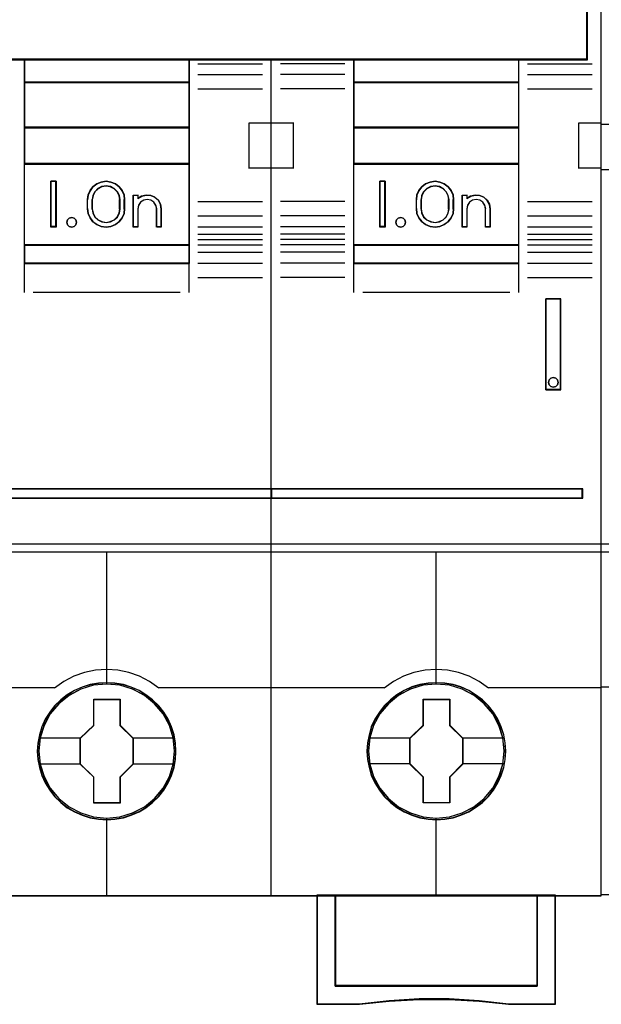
# Model space of a CAD drawing. Header units: millimetres. Extents: x 203 to 3426, y 719 to 2381.
# Tile 123 of 185: x 3360.58 to 3363.87, y 2271.93 to 2277.5. Entities that reach past the tile are written whole.
import ezdxf

# ---------------------------------------------------------------- set-up
doc = ezdxf.new("R2010")
doc.units = ezdxf.units.MM
doc.layers.add('45', color=7, linetype='Continuous')
doc.layers.add('E_Legrand_obudowy', color=7, linetype='Continuous')

# ---------------------------------------------------------------- blocks, each defined once
blk = doc.blocks.new('XL3 160 wnękowa 6x24M')
at = {"layer": 'E_Legrand_obudowy'}
blk.add_lwpolyline([(-215.641, -475.002), (215.545, -475.002), (215.545, -520.115), (-215.641, -520.115), (-215.641, -475.002)], dxfattribs=at)
blk = doc.blocks.new('S303 TX3')
at = {"layer": '45', "color": 7}
for points in [[(18.022415, 41.022856), (0, 41.022856), (0, -41.022856), (18.022415, -41.022856), (36.033684, -41.022856), (54.056099, -41.022856), (54.056099, 41.022856), (36.033684, 41.022856), (18.022415, 41.022856)], [(22.525343, 4.693586), (31.530954, 4.693586), (36.033759, 4.693586), (40.542137, 4.693586), (49.553321, 4.693586), (53.298228, 4.693586), (53.298228, 8.105613), (53.298228, 8.742598), (45.797268, 8.986314), (38.290735, 9.152484), (30.784202, 9.23003), (23.272096, 9.23003), (15.765563, 9.152484), (8.253457, 8.986314), (0.752496, 8.742598), (0.752496, 8.105613), (0.752496, 4.693586), (4.502977, 4.693586), (13.508587, 4.693586), (18.022538, 4.693586), (22.525343, 4.693586)], [(22.512177, 4.725912), (22.512177, 3.440047), (31.545714, 3.440047), (31.545714, 4.725912), (22.512177, 4.725912)], [(40.518335, 4.725912), (40.518335, 3.440047), (49.557247, 3.440047), (49.557247, 4.725912), (40.518335, 4.725912)], [(22.512177, 3.472374), (22.512177, 0.965297), (31.545714, 0.965297), (31.545714, 3.472374), (22.512177, 3.472374)], [(49.557247, 3.472374), (40.518335, 3.472374), (40.518335, 0.965297), (49.557247, 0.965297), (49.557247, 3.472374)], [(31.545714, -1.008398), (31.545714, 0.997623), (22.512177, 0.997623), (22.512177, -1.008398), (31.545714, -1.008398)], [(49.557247, 0.997623), (40.518335, 0.997623), (40.518335, -1.008398), (49.557247, -1.008398), (49.557247, 0.997623)], [(22.512177, -0.976072), (22.512177, -5.451456), (31.545714, -5.451456), (31.545714, -0.976072), (22.512177, -0.976072)], [(40.518335, -0.976072), (40.518335, -5.451456), (49.557247, -5.451456), (49.557247, -0.976072), (40.518335, -0.976072)], [(24.260835, -1.954838), (24.260835, -4.461915), (23.970586, -4.461915), (23.970586, -1.954838), (24.260835, -1.954838)], [(27.504776, -2.09412), (27.708724, -2.250116), (27.878682, -2.461824), (27.980656, -2.701389), (28.008982, -2.957668), (28.008982, -3.459084), (27.980656, -3.720934), (27.878682, -3.960499), (27.708724, -4.166637), (27.504776, -4.322633), (27.26117, -4.428487), (27.000569, -4.461915), (26.728638, -4.428487), (26.485032, -4.322633), (26.275418, -4.166637), (26.116792, -3.960499), (26.009152, -3.720934), (25.980826, -3.459084), (25.980826, -2.957668), (26.009152, -2.701389), (26.116792, -2.461824), (26.275418, -2.250116), (26.485032, -2.09412), (26.728638, -1.993837), (27.000569, -1.954838), (27.26117, -1.993837), (27.504776, -2.09412)], [(42.238326, -1.954838), (42.238326, -4.461915), (41.949869, -4.461915), (41.949869, -1.954838), (42.238326, -1.954838)], [(43.954734, -3.459084), (43.954734, -2.957668), (43.983031, -2.701389), (44.090561, -2.461824), (44.254685, -2.250116), (44.458425, -2.09412), (44.70744, -1.993837), (44.973434, -1.954838), (45.233768, -1.993837), (45.477124, -2.09412), (45.686523, -2.250116), (45.856307, -2.461824), (45.952517, -2.701389), (45.986474, -2.957668), (45.986474, -3.459084), (45.952517, -3.720934), (45.856307, -3.960499), (45.686523, -4.166637), (45.477124, -4.322633), (45.233768, -4.428487), (44.973434, -4.461915), (44.70744, -4.428487), (44.458425, -4.322633), (44.254685, -4.166637), (44.090561, -3.960499), (43.983031, -3.720934), (43.954734, -3.459084)], [(27.763525, -3.459802), (27.763525, -2.95695), (27.723671, -2.722286), (27.615494, -2.521145), (27.44469, -2.353527), (27.228337, -2.241783), (27.000598, -2.202672), (26.761471, -2.241783), (26.545118, -2.353527), (26.374314, -2.521145), (26.266137, -2.722286), (26.226283, -2.95695), (26.226283, -3.459802), (26.266137, -3.694466), (26.374314, -3.906782), (26.545118, -4.068812), (26.761471, -4.17497), (27.000598, -4.21408), (27.228337, -4.17497), (27.44469, -4.068812), (27.615494, -3.906782), (27.723671, -3.694466), (27.763525, -3.459802)], [(44.203775, -2.95695), (44.203775, -3.459802), (44.237943, -3.694466), (44.346141, -3.906782), (44.516982, -4.068812), (44.733379, -4.17497), (44.972556, -4.21408), (45.206037, -4.17497), (45.41674, -4.068812), (45.58758, -3.906782), (45.695779, -3.694466), (45.735642, -3.459802), (45.735642, -2.95695), (45.695779, -2.722286), (45.58758, -2.521145), (45.41674, -2.353527), (45.206037, -2.241783), (44.972556, -2.202672), (44.733379, -2.241783), (44.516982, -2.353527), (44.346141, -2.521145), (44.237943, -2.722286), (44.203775, -2.95695)], [(29.438685, -2.726125), (29.666472, -2.821314), (29.854396, -2.994893), (29.96829, -3.207667), (30.013847, -3.454037), (30.013847, -4.461915), (29.763281, -4.461915), (29.763281, -3.454037), (29.717724, -3.26366), (29.609525, -3.10128), (29.44438, -2.989293), (29.245066, -2.950098), (29.051447, -2.989293), (28.880607, -3.10128), (28.772408, -3.26366), (28.73824, -3.454037), (28.73824, -4.461915), (28.48198, -4.461915), (28.48198, -2.703728), (28.73824, -2.703728), (28.73824, -2.888506), (28.943248, -2.759721), (29.193814, -2.703728), (29.438685, -2.726125)], [(46.454096, -4.461915), (46.454096, -2.703728), (46.710303, -2.703728), (46.710303, -2.888506), (46.920963, -2.759721), (47.165783, -2.703728), (47.410603, -2.726125), (47.644036, -2.821314), (47.826227, -2.994893), (47.945791, -3.207667), (47.991339, -3.454037), (47.991339, -4.461915), (47.735132, -4.461915), (47.735132, -3.454037), (47.689584, -3.26366), (47.581407, -3.10128), (47.416296, -2.989293), (47.217024, -2.950098), (47.023445, -2.989293), (46.858334, -3.10128), (46.750158, -3.26366), (46.710303, -3.454037), (46.710303, -4.461915), (46.454096, -4.461915)], [(25.344425, -4.062985), (25.385996, -4.197917), (25.344425, -4.332849), (25.249407, -4.426715), (25.124695, -4.461915), (24.982168, -4.426715), (24.88715, -4.332849), (24.857457, -4.197917), (24.88715, -4.062985), (24.982168, -3.96912), (25.124695, -3.93392), (25.249407, -3.96912), (25.344425, -4.062985)], [(43.328419, -4.062985), (43.358112, -4.197917), (43.328419, -4.332849), (43.221524, -4.426715), (43.096812, -4.461915), (42.960223, -4.426715), (42.865205, -4.332849), (42.829573, -4.197917), (42.865205, -4.062985), (42.960223, -3.96912), (43.096812, -3.93392), (43.221524, -3.96912), (43.328419, -4.062985)], [(22.512177, -5.41913), (22.512177, -6.440997), (31.545714, -6.440997), (31.545714, -5.41913), (22.512177, -5.41913)], [(40.518335, -5.41913), (40.518335, -6.440997), (49.557247, -6.440997), (49.557247, -5.41913), (40.518335, -5.41913)], [(51.026406, -8.387753), (51.026406, -13.353418), (51.850569, -13.353418), (51.850569, -8.387753), (51.026406, -8.387753)], [(51.670376, -12.818358), (51.70007, -12.947307), (51.670376, -13.082118), (51.56942, -13.1759), (51.432831, -13.216929), (51.296242, -13.1759), (51.201224, -13.082118), (51.171531, -12.947307), (51.201224, -12.818358), (51.296242, -12.724576), (51.432831, -12.683547), (51.56942, -12.724576), (51.670376, -12.818358)], [(18.011533, -18.764466), (18.011533, -19.287073), (36.044566, -19.287073), (36.044566, -18.764466), (18.011533, -18.764466)], [(36.044566, -19.287073), (36.044566, -18.764466), (18.011533, -18.764466), (18.011533, -19.287073), (36.044566, -19.287073)], [(36.012316, -18.764466), (36.012316, -19.287073), (53.049188, -19.287073), (53.049188, -18.764466), (36.012316, -18.764466)], [(30.814718, -33.117235), (30.792345, -32.669897), (30.719634, -32.222559), (30.563026, -31.786266), (30.384046, -31.372064), (30.149134, -30.985476), (29.869476, -30.632023), (29.539481, -30.311707), (29.175926, -30.035573), (28.801186, -29.792574), (28.370514, -29.610326), (27.939841, -29.477781), (27.481204, -29.394941), (27.028159, -29.37285), (26.575114, -29.394941), (26.127663, -29.477781), (25.680211, -29.610326), (25.266318, -29.792574), (24.874798, -30.035573), (24.516837, -30.311707), (24.181248, -30.632023), (23.91837, -30.985476), (23.672272, -31.372064), (23.476512, -31.786266), (23.353463, -32.222559), (23.263972, -32.669897), (23.236007, -33.117235), (23.263972, -33.570095), (23.353463, -34.006388), (23.476512, -34.437158), (23.672272, -34.85136), (23.91837, -35.243471), (24.181248, -35.602446), (24.516837, -35.922762), (24.874798, -36.204419), (25.266318, -36.43085), (25.680211, -36.618621), (26.127663, -36.751166), (26.575114, -36.839529), (27.028159, -36.867142), (27.481204, -36.839529), (27.939841, -36.751166), (28.370514, -36.618621), (28.801186, -36.43085), (29.175926, -36.204419), (29.539481, -35.922762), (29.869476, -35.602446), (30.149134, -35.243471), (30.384046, -34.85136), (30.563026, -34.437158), (30.719634, -34.006388), (30.792345, -33.570095), (30.814718, -33.117235)], [(30.814718, -33.117235), (30.792345, -32.669897), (30.719634, -32.222559), (30.563026, -31.786266), (30.384046, -31.372064), (30.149134, -30.985476), (29.869476, -30.632023), (29.539481, -30.311707), (29.175926, -30.035573), (28.801186, -29.792574), (28.370514, -29.610326), (27.939841, -29.477781), (27.481204, -29.394941), (27.028159, -29.37285), (26.575114, -29.394941), (26.127663, -29.477781), (25.680211, -29.610326), (25.266318, -29.792574), (24.874798, -30.035573), (24.516837, -30.311707), (24.181248, -30.632023), (23.91837, -30.985476), (23.672272, -31.372064), (23.476512, -31.786266), (23.353463, -32.222559), (23.263972, -32.669897), (23.236007, -33.117235), (23.263972, -33.570095), (23.353463, -34.006388), (23.476512, -34.437158), (23.672272, -34.85136), (23.91837, -35.243471), (24.181248, -35.602446), (24.516837, -35.922762), (24.874798, -36.204419), (25.266318, -36.43085), (25.680211, -36.618621), (26.127663, -36.751166), (26.575114, -36.839529), (27.028159, -36.867142), (27.481204, -36.839529), (27.939841, -36.751166), (28.370514, -36.618621), (28.801186, -36.43085), (29.175926, -36.204419), (29.539481, -35.922762), (29.869476, -35.602446), (30.149134, -35.243471), (30.384046, -34.85136), (30.563026, -34.437158), (30.719634, -34.006388), (30.792345, -33.570095), (30.814718, -33.117235)], [(30.800385, -33.116348), (30.778102, -32.670832), (30.705683, -32.225317), (30.549705, -31.790801), (30.371443, -31.378287), (30.137475, -30.993273), (29.858942, -30.641261), (29.530273, -30.32225), (29.168179, -30.04724), (28.794945, -29.805232), (28.366003, -29.623725), (27.937062, -29.491721), (27.480267, -29.409218), (27.029043, -29.387217), (26.577819, -29.409218), (26.132166, -29.491721), (25.686513, -29.623725), (25.274283, -29.805232), (24.884337, -30.04724), (24.527814, -30.32225), (24.193574, -30.641261), (23.931753, -30.993273), (23.686644, -31.378287), (23.49167, -31.790801), (23.369116, -32.225317), (23.279985, -32.670832), (23.252132, -33.116348), (23.279985, -33.567364), (23.369116, -34.001879), (23.49167, -34.430894), (23.686644, -34.843409), (23.931753, -35.233922), (24.193574, -35.591435), (24.527814, -35.910446), (24.884337, -36.190956), (25.274283, -36.416464), (25.686513, -36.603471), (26.132166, -36.735475), (26.577819, -36.823478), (27.029043, -36.850979), (27.480267, -36.823478), (27.937062, -36.735475), (28.366003, -36.603471), (28.794945, -36.416464), (29.168179, -36.190956), (29.530273, -35.910446), (29.858942, -35.591435), (30.137475, -35.233922), (30.371443, -34.843409), (30.549705, -34.430894), (30.705683, -34.001879), (30.778102, -33.567364), (30.800385, -33.116348)], [(48.831626, -33.117302), (48.809254, -32.664433), (48.736545, -32.217087), (48.579942, -31.78631), (48.400966, -31.3721), (48.166061, -30.979982), (47.886412, -30.632046), (47.556426, -30.311724), (47.187289, -30.035585), (46.818152, -29.792582), (46.387492, -29.604807), (45.956832, -29.477783), (45.498208, -29.394941), (45.045176, -29.37285), (44.586551, -29.394941), (44.144705, -29.477783), (43.697267, -29.604807), (43.283386, -29.792582), (42.891877, -30.035585), (42.533926, -30.311724), (42.198347, -30.632046), (41.935477, -30.979982), (41.689385, -31.3721), (41.488038, -31.78631), (41.370585, -32.217087), (41.281098, -32.664433), (41.24754, -33.117302), (41.281098, -33.564648), (41.370585, -34.006472), (41.488038, -34.437249), (41.689385, -34.851459), (41.935477, -35.243577), (42.198347, -35.602558), (42.533926, -35.92288), (42.891877, -36.19902), (43.283386, -36.430977), (43.697267, -36.613229), (44.144705, -36.751299), (44.586551, -36.839664), (45.045176, -36.861755), (45.498208, -36.839664), (45.956832, -36.751299), (46.387492, -36.613229), (46.818152, -36.430977), (47.187289, -36.19902), (47.556426, -35.92288), (47.886412, -35.602558), (48.166061, -35.243577), (48.400966, -34.851459), (48.579942, -34.437249), (48.736545, -34.006472), (48.809254, -33.564648), (48.831626, -33.117302)], [(48.831626, -33.117302), (48.809254, -32.664433), (48.736545, -32.217087), (48.579942, -31.78631), (48.400966, -31.3721), (48.166061, -30.979982), (47.886412, -30.632046), (47.556426, -30.311724), (47.187289, -30.035585), (46.818152, -29.792582), (46.387492, -29.604807), (45.956832, -29.477783), (45.498208, -29.394941), (45.045176, -29.37285), (44.586551, -29.394941), (44.144705, -29.477783), (43.697267, -29.604807), (43.283386, -29.792582), (42.891877, -30.035585), (42.533926, -30.311724), (42.198347, -30.632046), (41.935477, -30.979982), (41.689385, -31.3721), (41.488038, -31.78631), (41.370585, -32.217087), (41.281098, -32.664433), (41.24754, -33.117302), (41.281098, -33.564648), (41.370585, -34.006472), (41.488038, -34.437249), (41.689385, -34.851459), (41.935477, -35.243577), (42.198347, -35.602558), (42.533926, -35.92288), (42.891877, -36.19902), (43.283386, -36.430977), (43.697267, -36.613229), (44.144705, -36.751299), (44.586551, -36.839664), (45.045176, -36.861755), (45.498208, -36.839664), (45.956832, -36.751299), (46.387492, -36.613229), (46.818152, -36.430977), (47.187289, -36.19902), (47.556426, -35.92288), (47.886412, -35.602558), (48.166061, -35.243577), (48.400966, -34.851459), (48.579942, -34.437249), (48.736545, -34.006472), (48.809254, -33.564648), (48.831626, -33.117302)], [(48.817293, -33.116404), (48.795011, -32.665382), (48.722594, -32.219859), (48.566619, -31.790838), (48.388362, -31.378317), (48.154401, -30.987797), (47.875874, -30.64128), (47.547214, -30.322264), (47.179559, -30.04725), (46.811905, -29.805238), (46.382975, -29.618229), (45.954044, -29.491722), (45.497261, -29.409218), (45.046049, -29.387217), (44.589266, -29.409218), (44.149195, -29.491722), (43.703553, -29.618229), (43.291335, -29.805238), (42.901398, -30.04725), (42.544885, -30.322264), (42.210653, -30.64128), (41.948839, -30.987797), (41.703736, -31.378317), (41.503197, -31.790838), (41.386216, -32.219859), (41.297088, -32.665382), (41.263665, -33.116404), (41.297088, -33.561927), (41.386216, -34.001949), (41.503197, -34.43097), (41.703736, -34.843491), (41.948839, -35.234011), (42.210653, -35.591529), (42.544885, -35.910545), (42.901398, -36.185558), (43.291335, -36.41657), (43.703553, -36.598079), (44.149195, -36.735586), (44.589266, -36.82359), (45.046049, -36.845592), (45.497261, -36.82359), (45.954044, -36.735586), (46.382975, -36.598079), (46.811905, -36.41657), (47.179559, -36.185558), (47.547214, -35.910545), (47.875874, -35.591529), (48.154401, -35.234011), (48.388362, -34.843491), (48.566619, -34.43097), (48.722594, -34.001949), (48.795011, -33.561927), (48.817293, -33.116404)], [(26.319198, -30.274392), (27.761225, -30.274392), (27.761225, -31.695433), (28.476605, -32.40319), (28.476605, -33.824231), (27.761225, -34.543046), (27.761225, -35.953029), (26.319198, -35.953029), (26.319198, -34.543046), (25.581286, -33.824231), (25.581286, -32.40319), (26.319198, -31.695433), (26.319198, -30.274392)], [(26.319198, -30.274392), (27.761225, -30.274392), (27.761225, -30.274392), (27.761225, -31.695433), (27.761225, -31.695433), (28.476605, -32.40319), (28.476605, -32.40319), (28.476605, -33.824231), (28.476605, -33.824231), (27.761225, -34.543046), (27.761225, -34.543046), (27.761225, -35.953029), (27.761225, -35.953029), (26.319198, -35.953029), (26.319198, -35.953029), (26.319198, -34.543046), (26.319198, -34.543046), (25.581286, -33.824231), (25.581286, -33.824231), (25.581286, -32.40319), (25.581286, -32.40319), (26.319198, -31.695433), (26.319198, -31.695433), (26.319198, -30.274392), (26.319198, -30.274392)], [(26.325769, -30.288759), (27.752625, -30.288759), (27.752625, -31.70261), (28.46048, -32.406785), (28.46048, -33.820636), (27.752625, -34.535814), (27.752625, -35.938662), (26.325769, -35.938662), (26.325769, -34.535814), (25.59562, -33.820636), (25.59562, -32.406785), (26.325769, -31.70261), (26.325769, -30.288759)], [(44.330473, -30.274392), (45.7725, -30.274392), (45.7725, -31.695469), (46.493513, -32.397713), (46.493513, -33.81879), (45.7725, -34.537623), (45.7725, -35.947641), (44.330473, -35.947641), (44.330473, -34.537623), (43.598194, -33.81879), (43.598194, -32.397713), (44.330473, -31.695469), (44.330473, -30.274392)], [(44.330473, -30.274392), (45.7725, -30.274392), (45.7725, -30.274392), (45.7725, -31.695469), (45.7725, -31.695469), (46.493513, -32.397713), (46.493513, -32.397713), (46.493513, -33.81879), (46.493513, -33.81879), (45.7725, -34.537623), (45.7725, -34.537623), (45.7725, -35.947641), (45.7725, -35.947641), (44.330473, -35.947641), (44.330473, -35.947641), (44.330473, -34.537623), (44.330473, -34.537623), (43.598194, -33.81879), (43.598194, -33.81879), (43.598194, -32.397713), (43.598194, -32.397713), (44.330473, -31.695469), (44.330473, -31.695469), (44.330473, -30.274392), (44.330473, -30.274392)], [(44.337103, -30.288759), (45.76396, -30.288759), (45.76396, -31.702639), (46.477388, -32.401326), (46.477388, -33.815206), (45.76396, -34.530398), (45.76396, -35.933274), (44.337103, -35.933274), (44.337103, -34.530398), (43.612528, -33.815206), (43.612528, -32.401326), (44.337103, -31.702639), (44.337103, -30.288759)], [(38.518845, -40.99053), (38.518845, -46.956511), (40.835791, -46.956511), (42.47161, -46.779577), (44.101847, -46.691111), (45.737666, -46.691111), (47.373485, -46.779577), (48.998139, -46.956511), (51.54957, -46.956511), (51.54957, -40.99053), (50.555796, -40.99053), (50.555796, -45.95573), (39.523786, -45.95573), (39.523786, -40.99053), (38.518845, -40.99053)], [(45.039583, -40.99053), (39.520382, -40.99053), (39.520382, -45.961582), (50.558784, -45.961582), (50.558784, -40.99053), (45.039583, -40.99053)]]:
    blk.add_lwpolyline(points, close=True, dxfattribs=at)
at = {"layer": '45', "color": 139}
for points in [[(18.022415, 41.022856), (0, 41.022856), (0, -41.022856), (18.022415, -41.022856), (36.033684, -41.022856), (54.056099, -41.022856), (54.056099, 41.022856), (36.033684, 41.022856), (18.022415, 41.022856)], [(18.027788, 41.008489), (0.016125, 41.008489), (0.016125, -41.008489), (18.027788, -41.008489), (36.028312, -41.008489), (54.039974, -41.008489), (54.039974, 41.008489), (36.028312, 41.008489), (18.027788, 41.008489)], [(25.385996, -4.197917), (25.344425, -4.062985), (25.249407, -3.96912), (25.124695, -3.93392), (24.982168, -3.96912), (24.88715, -4.062985), (24.857457, -4.197917), (24.88715, -4.332849), (24.982168, -4.426715), (25.124695, -4.461915), (25.249407, -4.426715), (25.344425, -4.332849), (25.385996, -4.197917)], [(43.358112, -4.197917), (43.328419, -4.062985), (43.221524, -3.96912), (43.096812, -3.93392), (42.960223, -3.96912), (42.865205, -4.062985), (42.829573, -4.197917), (42.865205, -4.332849), (42.960223, -4.426715), (43.096812, -4.461915), (43.221524, -4.426715), (43.328419, -4.332849), (43.358112, -4.197917)], [(51.70007, -12.947307), (51.670376, -12.818358), (51.56942, -12.724576), (51.432831, -12.683547), (51.296242, -12.724576), (51.201224, -12.818358), (51.171531, -12.947307), (51.201224, -13.082118), (51.296242, -13.1759), (51.432831, -13.216929), (51.56942, -13.1759), (51.670376, -13.082118), (51.70007, -12.947307)], [(30.737677, -33.105561), (30.659363, -32.38739), (30.45239, -31.70789), (30.111164, -31.072585), (29.652467, -30.514622), (29.087487, -30.061622), (28.444193, -29.724634), (27.750554, -29.509183), (27.023352, -29.44289), (26.301743, -29.509183), (25.613698, -29.724634), (24.970404, -30.061622), (24.405424, -30.514622), (23.946727, -31.072585), (23.605502, -31.70789), (23.392935, -32.38739), (23.320215, -33.105561), (23.392935, -33.823731), (23.605502, -34.508756), (23.946727, -35.138536), (24.405424, -35.696499), (24.970404, -36.149499), (25.613698, -36.486487), (26.301743, -36.696414), (27.023352, -36.773756), (27.750554, -36.696414), (28.444193, -36.486487), (29.087487, -36.149499), (29.652467, -35.696499), (30.111164, -35.138536), (30.45239, -34.508756), (30.659363, -33.823731), (30.737677, -33.105561)], [(30.737677, -33.111017), (30.664956, -32.392832), (30.457984, -31.707795), (30.111164, -31.072479), (29.646873, -30.520029), (29.093081, -30.067021), (28.449787, -29.724502), (27.750554, -29.514572), (27.028946, -29.448278), (26.307337, -29.514572), (25.608104, -29.724502), (24.970404, -30.067021), (24.411018, -30.520029), (23.946727, -31.072479), (23.599908, -31.707795), (23.392935, -32.392832), (23.320215, -33.111017), (23.392935, -33.823676), (23.599908, -34.514238), (23.946727, -35.14403), (24.411018, -35.696479), (24.970404, -36.149488), (25.608104, -36.492006), (26.307337, -36.701937), (27.028946, -36.773756), (27.750554, -36.701937), (28.449787, -36.492006), (29.093081, -36.149488), (29.646873, -35.696479), (30.111164, -35.14403), (30.457984, -34.514238), (30.664956, -33.823676), (30.737677, -33.111017)], [(48.74921, -33.111017), (48.676472, -32.392832), (48.469449, -31.707795), (48.128141, -31.072479), (47.658143, -30.520029), (47.104217, -30.067021), (46.460767, -29.724502), (45.761365, -29.514572), (45.039583, -29.448278), (44.3178, -29.514572), (43.618398, -29.724502), (42.980544, -30.067021), (42.421023, -30.520029), (41.95662, -31.072479), (41.609717, -31.707795), (41.402694, -32.392832), (41.329956, -33.111017), (41.402694, -33.823676), (41.609717, -34.514238), (41.95662, -35.14403), (42.421023, -35.696479), (42.980544, -36.149488), (43.618398, -36.492006), (44.3178, -36.701937), (45.039583, -36.773756), (45.761365, -36.701937), (46.460767, -36.492006), (47.104217, -36.149488), (47.658143, -35.696479), (48.128141, -35.14403), (48.469449, -34.514238), (48.676472, -33.823676), (48.74921, -33.111017)], [(48.74921, -33.105561), (48.670893, -32.38739), (48.463914, -31.70789), (48.122679, -31.072585), (47.663968, -30.514622), (47.098971, -30.061622), (46.455658, -29.724634), (45.761999, -29.509183), (45.040369, -29.44289), (44.313145, -29.509183), (43.62508, -29.724634), (42.981767, -30.061622), (42.41677, -30.514622), (41.95806, -31.072585), (41.616824, -31.70789), (41.404251, -32.38739), (41.337123, -33.105561), (41.404251, -33.823731), (41.616824, -34.508756), (41.95806, -35.138536), (42.41677, -35.696499), (42.981767, -36.149499), (43.62508, -36.486487), (44.313145, -36.696414), (45.040369, -36.773756), (45.761999, -36.696414), (46.455658, -36.486487), (47.098971, -36.149499), (47.663968, -35.696499), (48.122679, -35.138536), (48.463914, -34.508756), (48.670893, -33.823731), (48.74921, -33.105561)]]:
    blk.add_lwpolyline(points, close=True, dxfattribs=at)
for points in [[(53.265978, 4.693586), (53.265978, 12.55065)], [(53.298228, 4.725912), (0.752496, 4.725912)], [(22.512177, 4.725912), (22.512177, -6.440997)], [(22.512177, 4.725912), (31.545714, 4.725912)], [(31.511673, 4.725912), (31.511673, -6.440997)], [(32.013337, 4.47269), (35.550069, 4.47269)], [(36.012316, -41.022856), (36.012316, 4.725912)], [(40.048921, 4.47269), (36.519355, 4.47269)], [(40.518335, 4.725912), (40.518335, -6.440997)], [(40.518335, 4.725912), (49.557247, 4.725912)], [(49.523206, 4.725912), (49.523206, -6.440997)], [(50.02487, 4.47269), (53.554435, 4.47269)], [(32.013337, 3.885431), (35.550069, 3.885431)], [(40.048921, 3.885431), (36.519355, 3.885431)], [(50.02487, 3.885431), (53.554435, 3.885431)], [(22.512177, 3.472374), (31.545714, 3.472374)], [(40.518335, 3.472374), (49.557247, 3.472374)], [(32.013337, 3.093439), (35.550069, 3.093439)], [(40.048921, 3.093439), (36.519355, 3.093439)], [(50.02487, 3.093439), (53.554435, 3.093439)], [(34.815489, -1.250845), (34.815489, 1.250845)], [(34.815489, 1.250845), (36.044566, 1.250845)], [(36.012316, 1.250845), (37.253935, 1.250845)], [(37.219894, 1.250845), (37.219894, -1.250845)], [(52.819856, -1.250845), (52.819856, 1.250845)], [(52.819856, 1.250845), (54.056099, 1.250845)], [(22.512177, 0.997623), (31.545714, 0.997623)], [(40.518335, 0.997623), (49.557247, 0.997623)], [(22.512177, -0.976072), (31.545714, -0.976072)], [(40.518335, -0.976072), (49.557247, -0.976072)], [(34.815489, -1.218518), (36.044566, -1.218518)], [(36.012316, -1.218518), (37.253935, -1.218518)], [(52.819856, -1.218518), (54.056099, -1.218518)], [(24.260835, -1.954838), (23.970586, -1.954838)], [(23.970586, -1.954838), (23.970586, -4.461915)], [(24.226793, -1.954838), (24.226793, -4.461915)], [(28.008982, -2.976705), (27.980656, -2.715561), (27.878682, -2.471448), (27.708724, -2.255721), (27.504776, -2.096764), (27.26117, -1.994577), (27.000569, -1.954838), (26.728638, -1.994577), (26.485032, -2.096764), (26.275418, -2.255721), (26.116792, -2.471448), (26.009152, -2.715561), (25.980826, -2.976705)], [(42.238326, -1.954838), (41.949869, -1.954838)], [(41.949869, -1.954838), (41.949869, -4.461915)], [(42.206076, -1.954838), (42.206076, -4.461915)], [(45.986474, -2.976705), (45.952517, -2.715561), (45.856307, -2.471448), (45.686523, -2.255721), (45.477124, -2.096764), (45.233768, -1.994577), (44.973434, -1.954838), (44.70744, -1.994577), (44.458425, -2.096764), (44.254685, -2.255721), (44.090561, -2.471448), (43.983031, -2.715561), (43.954734, -2.976705)], [(27.763525, -2.976705), (27.723671, -2.735895), (27.615494, -2.529486), (27.44469, -2.357478), (27.228337, -2.242807), (27.000598, -2.202672), (26.761471, -2.242807), (26.545118, -2.357478), (26.374314, -2.529486), (26.266137, -2.735895), (26.226283, -2.976705)], [(45.735642, -2.976705), (45.695779, -2.735895), (45.58758, -2.529486), (45.41674, -2.357478), (45.206037, -2.242807), (44.972556, -2.202672), (44.733379, -2.242807), (44.516982, -2.357478), (44.346141, -2.529486), (44.237943, -2.735895), (44.203775, -2.976705)], [(25.980826, -3.472373), (25.980826, -2.944379)], [(26.226283, -3.472373), (26.226283, -2.944379)], [(27.731275, -3.472373), (27.731275, -2.944379)], [(27.974941, -3.472373), (27.974941, -2.944379)], [(28.48198, -2.703728), (28.765062, -2.703728)], [(28.48198, -2.703728), (28.48198, -4.461915)], [(28.732812, -2.703728), (28.732812, -2.91744)], [(30.013847, -3.472373), (29.968096, -3.219982), (29.853718, -3.002008), (29.664994, -2.824187), (29.436237, -2.726673), (29.190324, -2.703728), (28.938693, -2.76109), (28.732812, -2.893021)], [(29.76839, -3.472373), (29.722364, -3.272909), (29.613053, -3.102777), (29.44621, -2.985445), (29.244848, -2.944379), (29.049239, -2.985445), (28.876642, -3.102777), (28.767331, -3.272909), (28.732812, -3.472373)], [(32.013337, -3.0665), (35.550069, -3.0665)], [(40.048921, -3.0665), (36.519355, -3.0665)], [(43.954734, -3.472373), (43.954734, -2.944379)], [(44.203775, -3.472373), (44.203775, -2.944379)], [(45.703392, -3.472373), (45.703392, -2.944379)], [(45.954224, -3.472373), (45.954224, -2.944379)], [(46.454096, -2.703728), (46.73897, -2.703728)], [(46.454096, -2.703728), (46.454096, -4.461915)], [(46.704928, -2.703728), (46.704928, -2.91744)], [(47.991339, -3.472373), (47.9456, -3.219982), (47.825535, -3.002008), (47.642579, -2.824187), (47.408166, -2.726673), (47.162319, -2.703728), (46.916471, -2.76109), (46.704928, -2.893021)], [(47.740507, -3.472373), (47.694481, -3.272909), (47.58517, -3.102777), (47.418327, -2.985445), (47.216964, -2.944379), (47.021355, -2.985445), (46.854512, -3.102777), (46.745201, -3.272909), (46.704928, -3.472373)], [(50.02487, -3.0665), (53.554435, -3.0665)], [(25.980826, -3.440047), (26.009152, -3.706868), (26.116792, -3.950981), (26.275418, -4.161031), (26.485032, -4.319989), (26.728638, -4.427852), (27.000569, -4.461915), (27.26117, -4.427852), (27.504776, -4.319989), (27.708724, -4.161031), (27.878682, -3.950981), (27.980656, -3.706868), (28.008982, -3.440047)], [(26.226283, -3.440047), (26.266137, -3.680858), (26.374314, -3.898734), (26.545118, -4.065007), (26.761471, -4.173945), (27.000598, -4.21408), (27.228337, -4.173945), (27.44469, -4.065007), (27.615494, -3.898734), (27.723671, -3.680858), (27.763525, -3.440047)], [(28.732812, -3.440047), (28.732812, -4.461915)], [(29.73614, -3.440047), (29.73614, -4.461915)], [(29.979806, -3.440047), (29.979806, -4.461915)], [(43.954734, -3.440047), (43.983031, -3.706868), (44.090561, -3.950981), (44.254685, -4.161031), (44.458425, -4.319989), (44.70744, -4.427852), (44.973434, -4.461915), (45.233768, -4.427852), (45.477124, -4.319989), (45.686523, -4.161031), (45.856307, -3.950981), (45.952517, -3.706868), (45.986474, -3.440047)], [(44.203775, -3.440047), (44.237943, -3.680858), (44.346141, -3.898734), (44.516982, -4.065007), (44.733379, -4.173945), (44.972556, -4.21408), (45.206037, -4.173945), (45.41674, -4.065007), (45.58758, -3.898734), (45.695779, -3.680858), (45.735642, -3.440047)], [(46.704928, -3.440047), (46.704928, -4.461915)], [(47.708257, -3.440047), (47.708257, -4.461915)], [(47.959089, -3.440047), (47.959089, -4.461915)], [(32.013337, -3.851308), (35.550069, -3.851308)], [(40.048921, -3.851308), (36.519355, -3.851308)], [(50.02487, -3.851308), (53.554435, -3.851308)], [(24.260835, -4.429588), (23.970586, -4.429588)], [(28.48198, -4.429588), (28.765062, -4.429588)], [(29.73614, -4.429588), (30.013847, -4.429588)], [(32.013337, -4.451139), (35.550069, -4.451139)], [(40.048921, -4.451139), (36.519355, -4.451139)], [(42.238326, -4.429588), (41.949869, -4.429588)], [(46.454096, -4.429588), (46.73897, -4.429588)], [(47.708257, -4.429588), (47.991339, -4.429588)], [(50.02487, -4.451139), (53.554435, -4.451139)], [(32.013337, -4.848033), (35.550069, -4.848033)], [(32.013337, -5.144357), (35.550069, -5.144357)], [(40.048921, -4.848033), (36.519355, -4.848033)], [(40.048921, -5.144357), (36.519355, -5.144357)], [(50.02487, -4.848033), (53.554435, -4.848033)], [(50.02487, -5.144357), (53.554435, -5.144357)], [(22.512177, -5.41913), (31.545714, -5.41913)], [(32.013337, -5.429905), (35.550069, -5.429905)], [(32.013337, -5.837574), (35.550069, -5.837574)], [(40.048921, -5.429905), (36.519355, -5.429905)], [(40.048921, -5.837574), (36.519355, -5.837574)], [(40.518335, -5.41913), (49.557247, -5.41913)], [(50.02487, -5.429905), (53.554435, -5.429905)], [(50.02487, -5.837574), (53.554435, -5.837574)], [(22.512177, -6.408671), (31.545714, -6.408671)], [(22.512177, -6.408671), (22.512177, -8.041144)], [(31.511673, -6.408671), (31.511673, -8.041144)], [(32.013337, -6.424834), (35.550069, -6.424834)], [(40.048921, -6.424834), (36.519355, -6.424834)], [(40.518335, -6.408671), (49.557247, -6.408671)], [(40.518335, -6.408671), (40.518335, -8.041144)], [(49.523206, -6.408671), (49.523206, -8.041144)], [(50.02487, -6.424834), (53.554435, -6.424834)], [(32.013337, -7.211438), (35.550069, -7.211438)], [(40.048921, -7.211438), (36.519355, -7.211438)], [(50.02487, -7.211438), (53.554435, -7.211438)], [(23.008466, -8.008818), (31.049425, -8.008818)], [(41.018208, -8.008818), (49.055583, -8.008818)], [(51.026406, -13.353418), (51.026406, -8.387753)], [(51.026406, -8.387753), (51.850569, -8.387753)], [(51.818319, -13.353418), (51.818319, -8.387753)], [(51.026406, -13.321092), (51.850569, -13.321092)], [(12.905309, -18.764466), (53.049188, -18.764466)], [(53.015146, -19.287073), (53.015146, -18.764466)], [(12.905309, -19.254747), (53.049188, -19.254747)], [(18.011533, -22.217982), (36.044566, -22.217982)], [(27.012821, -22.217982), (27.012821, -29.464441)], [(36.012316, -22.217982), (54.056099, -22.217982)], [(45.022562, -22.217982), (45.022562, -29.464441)], [(29.874098, -29.669173), (29.369877, -29.305204), (28.826438, -29.020853), (28.243783, -28.810434), (27.64432, -28.691006), (27.02805, -28.64551), (26.41178, -28.691006), (25.812317, -28.810434), (25.229661, -29.020853), (24.686223, -29.305204), (24.182002, -29.669173)], [(47.885631, -29.669173), (47.38143, -29.305204), (46.832411, -29.020853), (46.255381, -28.810434), (45.655942, -28.691006), (45.039696, -28.64551), (44.423451, -28.691006), (43.81841, -28.810434), (43.24138, -29.020853), (42.697963, -29.305204), (42.18816, -29.669173)], [(18.011533, -29.636847), (24.216043, -29.636847)], [(29.841848, -29.636847), (36.044566, -29.636847)], [(36.012316, -29.636847), (42.222201, -29.636847)], [(47.853381, -29.636847), (54.056099, -29.636847)], [(27.012821, -36.752205), (27.012821, -41.022856)], [(45.022562, -36.752205), (45.022562, -41.022856)], [(38.518845, -40.99053), (38.518845, -46.956511)], [(39.520382, -45.961582), (39.520382, -40.99053)], [(50.526534, -40.99053), (50.526534, -45.961582)], [(51.517321, -40.99053), (51.517321, -46.956511)], [(50.558784, -45.929256), (39.520382, -45.929256)], [(49.005417, -46.956511), (47.378179, -46.758962), (45.739757, -46.660188), (44.101335, -46.660188), (42.468505, -46.758962), (40.830083, -46.956511)], [(38.518845, -46.924185), (40.862333, -46.924185)], [(48.971375, -46.924185), (51.54957, -46.924185)]]:
    blk.add_lwpolyline(points, dxfattribs=at)
at = {"layer": '45', "color": 59}
for points in [[(22.525343, 4.693586), (31.530954, 4.693586), (36.033759, 4.693586), (40.542137, 4.693586), (49.553321, 4.693586), (53.298228, 4.693586), (53.298228, 8.105613), (53.298228, 8.742598), (45.797268, 8.986314), (38.290735, 9.152484), (30.784202, 9.23003), (23.272096, 9.23003), (15.765563, 9.152484), (8.253457, 8.986314), (0.752496, 8.742598), (0.752496, 8.105613), (0.752496, 4.693586), (4.502977, 4.693586), (13.508587, 4.693586), (18.022538, 4.693586), (22.525343, 4.693586)], [(22.528848, 4.707953), (31.529238, 4.707953), (36.029433, 4.707953), (40.535198, 4.707953), (49.541158, 4.707953), (53.283895, 4.707953), (53.283895, 8.097017), (53.283895, 8.729715), (45.787283, 8.971791), (38.285101, 9.136843), (30.782919, 9.213867), (23.275167, 9.213867), (15.772985, 9.136843), (8.265234, 8.971791), (0.768621, 8.729715), (0.768621, 8.097017), (0.768621, 4.707953), (4.516928, 4.707953), (13.517318, 4.707953), (18.028652, 4.707953), (22.528848, 4.707953)], [(22.512177, 4.725912), (22.512177, 3.440047), (31.545714, 3.440047), (31.545714, 4.725912), (22.512177, 4.725912)], [(22.528302, 4.709749), (22.528302, 3.454415), (31.529589, 3.454415), (31.529589, 4.709749), (22.528302, 4.709749)], [(40.518335, 4.725912), (40.518335, 3.440047), (49.557247, 3.440047), (49.557247, 4.725912), (40.518335, 4.725912)], [(40.532668, 4.709749), (40.532668, 3.454415), (49.541122, 3.454415), (49.541122, 4.709749), (40.532668, 4.709749)], [(22.512177, 3.472374), (22.512177, 0.965297), (31.545714, 0.965297), (31.545714, 3.472374), (22.512177, 3.472374)], [(22.528302, 3.45621), (22.528302, 0.98146), (31.529589, 0.98146), (31.529589, 3.45621), (22.528302, 3.45621)], [(49.557247, 3.472374), (40.518335, 3.472374), (40.518335, 0.965297), (49.557247, 0.965297), (49.557247, 3.472374)], [(49.541122, 3.45621), (40.532668, 3.45621), (40.532668, 0.98146), (49.541122, 0.98146), (49.541122, 3.45621)], [(31.545714, -1.008398), (31.545714, 0.997623), (22.512177, 0.997623), (22.512177, -1.008398), (31.545714, -1.008398)], [(31.529589, -0.994031), (31.529589, 0.98146), (22.528302, 0.98146), (22.528302, -0.994031), (31.529589, -0.994031)], [(49.557247, 0.997623), (40.518335, 0.997623), (40.518335, -1.008398), (49.557247, -1.008398), (49.557247, 0.997623)], [(49.541122, 0.98146), (40.532668, 0.98146), (40.532668, -0.994031), (49.541122, -0.994031), (49.541122, 0.98146)], [(22.512177, -0.976072), (22.512177, -5.451456), (31.545714, -5.451456), (31.545714, -0.976072), (22.512177, -0.976072)], [(40.518335, -0.976072), (40.518335, -5.451456), (49.557247, -5.451456), (49.557247, -0.976072), (40.518335, -0.976072)], [(24.260835, -1.954838), (24.260835, -4.461915), (23.970586, -4.461915), (23.970586, -1.954838), (24.260835, -1.954838)], [(27.504776, -2.09412), (27.708724, -2.250116), (27.878682, -2.461824), (27.980656, -2.701389), (28.008982, -2.957668), (28.008982, -3.459084), (27.980656, -3.720934), (27.878682, -3.960499), (27.708724, -4.166637), (27.504776, -4.322633), (27.26117, -4.428487), (27.000569, -4.461915), (26.728638, -4.428487), (26.485032, -4.322633), (26.275418, -4.166637), (26.116792, -3.960499), (26.009152, -3.720934), (25.980826, -3.459084), (25.980826, -2.957668), (26.009152, -2.701389), (26.116792, -2.461824), (26.275418, -2.250116), (26.485032, -2.09412), (26.728638, -1.993837), (27.000569, -1.954838), (27.26117, -1.993837), (27.504776, -2.09412)], [(42.238326, -1.954838), (42.238326, -4.461915), (41.949869, -4.461915), (41.949869, -1.954838), (42.238326, -1.954838)], [(43.954734, -3.459084), (43.954734, -2.957668), (43.983031, -2.701389), (44.090561, -2.461824), (44.254685, -2.250116), (44.458425, -2.09412), (44.70744, -1.993837), (44.973434, -1.954838), (45.233768, -1.993837), (45.477124, -2.09412), (45.686523, -2.250116), (45.856307, -2.461824), (45.952517, -2.701389), (45.986474, -2.957668), (45.986474, -3.459084), (45.952517, -3.720934), (45.856307, -3.960499), (45.686523, -4.166637), (45.477124, -4.322633), (45.233768, -4.428487), (44.973434, -4.461915), (44.70744, -4.428487), (44.458425, -4.322633), (44.254685, -4.166637), (44.090561, -3.960499), (43.983031, -3.720934), (43.954734, -3.459084)], [(27.763525, -3.459802), (27.763525, -2.95695), (27.723671, -2.722286), (27.615494, -2.521145), (27.44469, -2.353527), (27.228337, -2.241783), (27.000598, -2.202672), (26.761471, -2.241783), (26.545118, -2.353527), (26.374314, -2.521145), (26.266137, -2.722286), (26.226283, -2.95695), (26.226283, -3.459802), (26.266137, -3.694466), (26.374314, -3.906782), (26.545118, -4.068812), (26.761471, -4.17497), (27.000598, -4.21408), (27.228337, -4.17497), (27.44469, -4.068812), (27.615494, -3.906782), (27.723671, -3.694466), (27.763525, -3.459802)], [(27.7474, -3.456884), (27.7474, -2.961664), (27.708382, -2.730562), (27.602475, -2.532474), (27.435254, -2.367401), (27.22344, -2.257352), (27.000478, -2.218835), (26.766368, -2.257352), (26.554554, -2.367401), (26.387333, -2.532474), (26.281426, -2.730562), (26.242408, -2.961664), (26.242408, -3.456884), (26.281426, -3.687986), (26.387333, -3.897079), (26.554554, -4.05665), (26.766368, -4.161196), (27.000478, -4.199713), (27.22344, -4.161196), (27.435254, -4.05665), (27.602475, -3.897079), (27.708382, -3.687986), (27.7474, -3.456884)], [(44.203775, -2.95695), (44.203775, -3.459802), (44.237943, -3.694466), (44.346141, -3.906782), (44.516982, -4.068812), (44.733379, -4.17497), (44.972556, -4.21408), (45.206037, -4.17497), (45.41674, -4.068812), (45.58758, -3.906782), (45.695779, -3.694466), (45.735642, -3.459802), (45.735642, -2.95695), (45.695779, -2.722286), (45.58758, -2.521145), (45.41674, -2.353527), (45.206037, -2.241783), (44.972556, -2.202672), (44.733379, -2.241783), (44.516982, -2.353527), (44.346141, -2.521145), (44.237943, -2.722286), (44.203775, -2.95695)], [(44.2199, -2.961664), (44.2199, -3.456884), (44.253348, -3.687986), (44.359269, -3.897079), (44.526513, -4.05665), (44.738355, -4.161196), (44.972496, -4.199713), (45.201062, -4.161196), (45.407329, -4.05665), (45.574572, -3.897079), (45.680493, -3.687986), (45.719517, -3.456884), (45.719517, -2.961664), (45.680493, -2.730562), (45.574572, -2.532474), (45.407329, -2.367401), (45.201062, -2.257352), (44.972496, -2.218835), (44.738355, -2.257352), (44.526513, -2.367401), (44.359269, -2.532474), (44.253348, -2.730562), (44.2199, -2.961664)], [(29.438685, -2.726125), (29.666472, -2.821314), (29.854396, -2.994893), (29.96829, -3.207667), (30.013847, -3.454037), (30.013847, -4.461915), (29.763281, -4.461915), (29.763281, -3.454037), (29.717724, -3.26366), (29.609525, -3.10128), (29.44438, -2.989293), (29.245066, -2.950098), (29.051447, -2.989293), (28.880607, -3.10128), (28.772408, -3.26366), (28.73824, -3.454037), (28.73824, -4.461915), (28.48198, -4.461915), (28.48198, -2.703728), (28.73824, -2.703728), (28.73824, -2.888506), (28.943248, -2.759721), (29.193814, -2.703728), (29.438685, -2.726125)], [(46.454096, -4.461915), (46.454096, -2.703728), (46.710303, -2.703728), (46.710303, -2.888506), (46.920963, -2.759721), (47.165783, -2.703728), (47.410603, -2.726125), (47.644036, -2.821314), (47.826227, -2.994893), (47.945791, -3.207667), (47.991339, -3.454037), (47.991339, -4.461915), (47.735132, -4.461915), (47.735132, -3.454037), (47.689584, -3.26366), (47.581407, -3.10128), (47.416296, -2.989293), (47.217024, -2.950098), (47.023445, -2.989293), (46.858334, -3.10128), (46.750158, -3.26366), (46.710303, -3.454037), (46.710303, -4.461915), (46.454096, -4.461915)], [(25.344425, -4.062985), (25.385996, -4.197917), (25.344425, -4.332849), (25.249407, -4.426715), (25.124695, -4.461915), (24.982168, -4.426715), (24.88715, -4.332849), (24.857457, -4.197917), (24.88715, -4.062985), (24.982168, -3.96912), (25.124695, -3.93392), (25.249407, -3.96912), (25.344425, -4.062985)], [(43.328419, -4.062985), (43.358112, -4.197917), (43.328419, -4.332849), (43.221524, -4.426715), (43.096812, -4.461915), (42.960223, -4.426715), (42.865205, -4.332849), (42.829573, -4.197917), (42.865205, -4.062985), (42.960223, -3.96912), (43.096812, -3.93392), (43.221524, -3.96912), (43.328419, -4.062985)], [(22.512177, -5.41913), (22.512177, -6.440997), (31.545714, -6.440997), (31.545714, -5.41913), (22.512177, -5.41913)], [(22.528302, -5.435293), (22.528302, -6.42663), (31.529589, -6.42663), (31.529589, -5.435293), (22.528302, -5.435293)], [(40.518335, -5.41913), (40.518335, -6.440997), (49.557247, -6.440997), (49.557247, -5.41913), (40.518335, -5.41913)], [(40.532668, -5.435293), (40.532668, -6.42663), (49.541122, -6.42663), (49.541122, -5.435293), (40.532668, -5.435293)], [(51.026406, -8.387753), (51.026406, -13.353418), (51.850569, -13.353418), (51.850569, -8.387753), (51.026406, -8.387753)], [(51.670376, -12.818358), (51.70007, -12.947307), (51.670376, -13.082118), (51.56942, -13.1759), (51.432831, -13.216929), (51.296242, -13.1759), (51.201224, -13.082118), (51.171531, -12.947307), (51.201224, -12.818358), (51.296242, -12.724576), (51.432831, -12.683547), (51.56942, -12.724576), (51.670376, -12.818358)], [(18.011533, -18.764466), (18.011533, -19.287073), (36.044566, -19.287073), (36.044566, -18.764466), (18.011533, -18.764466)], [(36.028441, -18.780629), (36.028441, -19.27091), (53.033063, -19.27091), (53.033063, -18.780629), (36.028441, -18.780629)], [(38.518845, -40.99053), (38.518845, -46.956511), (40.835791, -46.956511), (42.47161, -46.779577), (44.101847, -46.691111), (45.737666, -46.691111), (47.373485, -46.779577), (48.998139, -46.956511), (51.54957, -46.956511), (51.54957, -40.99053), (50.555796, -40.99053), (50.555796, -45.95573), (39.523786, -45.95573), (39.523786, -40.99053), (38.518845, -40.99053)], [(38.533179, -41.006693), (38.533179, -46.942144), (40.845027, -46.942144), (42.477248, -46.766116), (44.103898, -46.678102), (45.736118, -46.678102), (47.368339, -46.766116), (48.989418, -46.942144), (51.535237, -46.942144), (51.535237, -41.006693), (50.543649, -41.006693), (50.543649, -45.946484), (39.535908, -45.946484), (39.535908, -41.006693), (38.533179, -41.006693)], [(45.039583, -40.99053), (39.520382, -40.99053), (39.520382, -45.961582), (50.558784, -45.961582), (50.558784, -40.99053), (45.039583, -40.99053)], [(45.039583, -41.006693), (39.536507, -41.006693), (39.536507, -45.945419), (50.542659, -45.945419), (50.542659, -41.006693), (45.039583, -41.006693)]]:
    blk.add_lwpolyline(points, close=True, dxfattribs=at)
at = {"layer": '45', "color": 1}
for points in [[(36.044566, -19.287073), (36.044566, -18.764466), (18.011533, -18.764466), (18.011533, -19.287073), (36.044566, -19.287073)], [(18.027658, -18.780629), (18.027658, -19.27091), (36.030233, -19.27091), (36.030233, -18.780629), (18.027658, -18.780629)], [(36.030233, -19.27091), (36.030233, -18.780629), (18.027658, -18.780629), (18.027658, -19.27091), (36.030233, -19.27091)], [(36.012316, -18.764466), (36.012316, -19.287073), (53.049188, -19.287073), (53.049188, -18.764466), (36.012316, -18.764466)]]:
    blk.add_lwpolyline(points, close=True, dxfattribs=at)
at = {"layer": '45', "color": 7}
for points in [[(23.307673, -32.389963), (25.613536, -32.389963)], [(28.442563, -32.389963), (30.743052, -32.389963)], [(41.319206, -32.384575), (43.630444, -32.384575)], [(46.459471, -32.384575), (48.75996, -32.384575)], [(23.307673, -33.803336), (25.613536, -33.803336)], [(28.442563, -33.803336), (30.743052, -33.803336)], [(41.319206, -33.797949), (43.630444, -33.797949)], [(46.459471, -33.797949), (48.75996, -33.797949)]]:
    blk.add_lwpolyline(points, dxfattribs=at)
blk = doc.blocks.new('S301 TX3')
at = {"layer": '45', "color": 7}
blk.add_lwpolyline([(17.986, 40.875), (0, 40.875), (0, -40.875), (17.986, -40.875), (17.986, 40.875)], close=True, dxfattribs=at)
at = {"layer": '45', "color": 139}
blk.add_lwpolyline([(17.986, 40.875), (0, 40.875), (0, -40.875), (17.986, -40.875), (17.986, 40.875)], close=True, dxfattribs=at)
for points in [[(0, 1.25), (1.233, 1.25)], [(0, -1.216), (1.233, -1.216)], [(0, -22.133), (17.986, -22.133)], [(0, -29.512), (6.185, -29.512)]]:
    blk.add_lwpolyline(points, dxfattribs=at)
blk = doc.blocks.new('G$C3556625F')
at = {"xscale": 0.103478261, "yscale": 0.103478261, "zscale": 0.103478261}
for name, p in [('S303 TX3', (-82.745, 69.6466)), ('S301 TX3', (-77.1532, 69.6378))]:
    blk.add_blockref(name, p, dxfattribs=at)
at = {"layer": 'E_Legrand_obudowy', "color": 67, "true_color": 0x727430, "xscale": 0.1, "yscale": 0.1, "zscale": 0.1}
blk.add_blockref('XL3 160 wnękowa 6x24M', (-68.6374, 119.4025), dxfattribs=at)

msp = doc.modelspace()

# ---------------------------------------------------------------- block references
msp.add_blockref('G$C3556625F', (3441.0223, 2207.1429))

doc.saveas('drawing.dxf')
